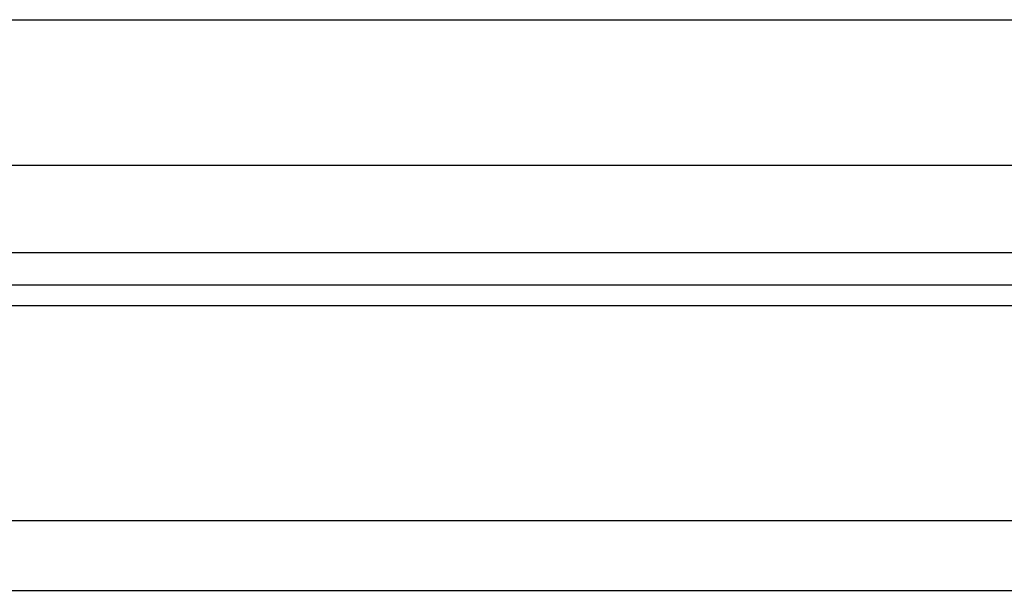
# Model space of a CAD drawing. Header units: millimetres. Extents: x 217 to 551, y -104 to -4.
# Tile 33 of 52: x 453 to 470, y -85 to -75. Entities that reach past the tile are written whole.
import ezdxf

# ---------------------------------------------------------------- set-up
doc = ezdxf.new("R2010")
doc.units = ezdxf.units.MM
doc.header["$LTSCALE"] = 0.1
doc.layers.add('OUT', color=3, linetype='CONTINUOUS')

msp = doc.modelspace()

# ---------------------------------------------------------------- linework, layer by layer
at = {"layer": 'OUT', "color": 0}
for p, q in [((436.526, -75.45), (475.202, -75.45)), ((436.526, -77.95), (475.202, -77.95)), ((411.864, -79.45), (499.864, -79.45)), ((383.438, -80.003), (531.864, -80.003)), ((383.383, -80.357), (531.864, -80.357)), ((382.261, -84.05), (531.864, -84.05)), ((345.864, -85.25), (531.864, -85.25))]:
    msp.add_line(p, q, dxfattribs=at)

doc.saveas('drawing.dxf')
